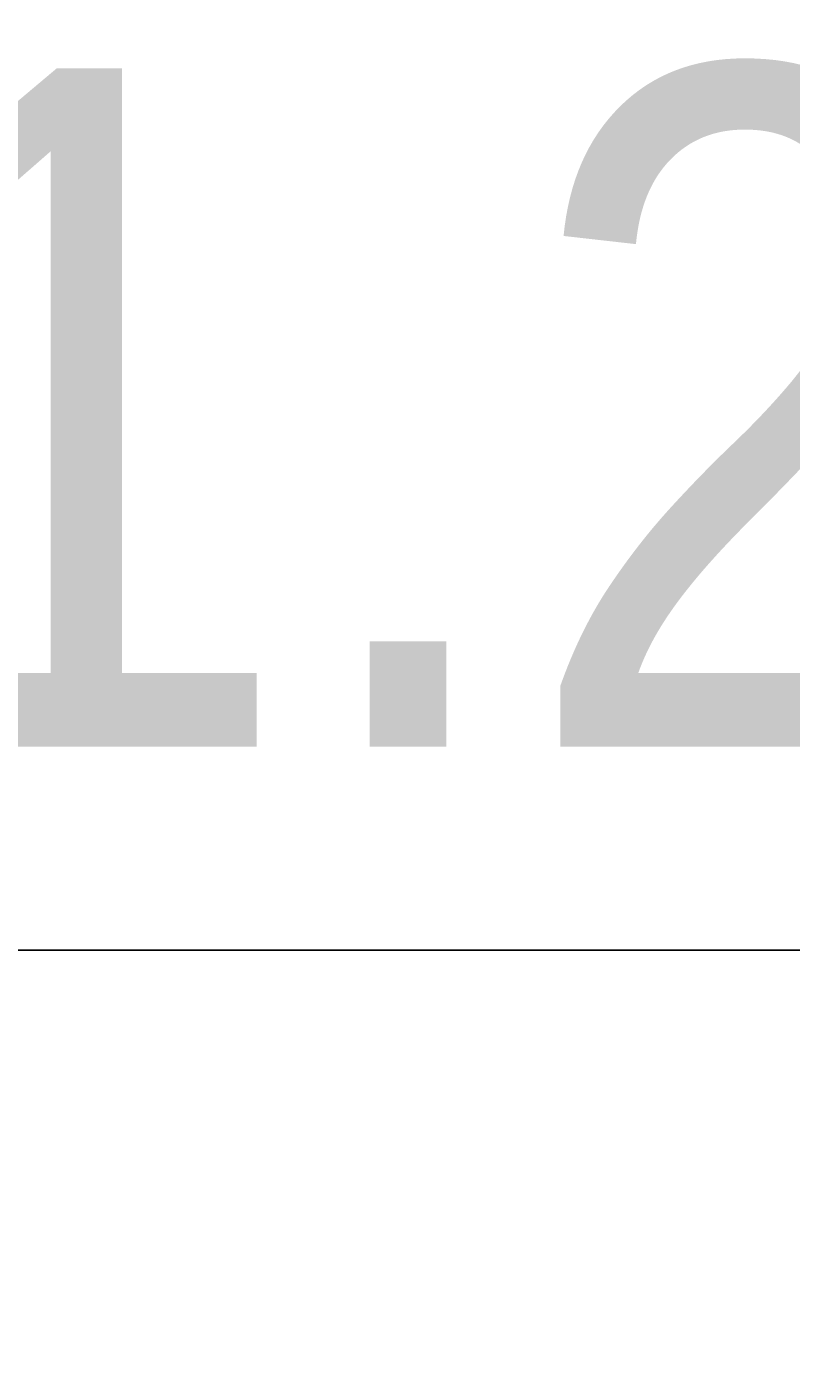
# Model space of a CAD drawing. Header units: millimetres. Extents: x -111 to 116289, y -9307 to 73893.
# Tile 93 of 128: x 65678 to 65960, y 35778 to 36274. Entities that reach past the tile are written whole.
import ezdxf
from ezdxf.enums import TextEntityAlignment as Align

# ---------------------------------------------------------------- set-up
doc = ezdxf.new("R2018")
doc.units = ezdxf.units.MM
doc.set_wipeout_variables(frame=1)
for name, color, linetype, lineweight in [('КИП_выноска', 6, 'Continuous', 25), ('Стены разрез', 7, 'Continuous', 40), ('Стены штриховка', 7, 'Continuous', 40)]:
    doc.layers.add(name, color=color, linetype=linetype, lineweight=lineweight)
doc.styles.add('Arial', font='arial.ttf', dxfattribs={"width": 0.85, "height": 350})
doc.styles.add('GOST 2.304', font='simplex.shx', dxfattribs={"width": 0.65, "oblique": 15})
doc.styles.get("Standard").update_dxf_attribs({"font": 'arial.ttf'})
pattern_1 = [(0, (0, 0), (406.4, 101.6), [33.528, -271.272, 33.528, -271.272, -1625.6]), (0, (0, 0), (406.4, 101.6), [-609.6, 33.528, -576.072, 33.528, -271.272, -711.2]), (0, (0, 0), (406.4, 101.6), [-1524, 33.528, -169.672, 33.528, -474.472]), (120, (152.4, 50.8), (-291.188181, 301.1527241), [33.528, -271.272, 33.528, -271.272, -1625.6]), (120, (152.4, 50.8), (-291.188181, 301.1527241), [-609.6, 33.528, -576.072, 33.528, -271.272, -711.2]), (120, (152.4, 50.8), (-291.188181, 301.1527241), [-1524, 33.528, -169.672, 33.528, -474.472]), (240, (203.2, 254), (-115.211819, -402.7527241), [33.528, -271.272, 33.528, -271.272, -1625.6]), (240, (203.2, 254), (-115.211819, -402.7527241), [-609.6, 33.528, -576.072, 33.528, -271.272, -711.2]), (240, (203.2, 254), (-115.211819, -402.7527241), [-1524, 33.528, -169.672, 33.528, -474.472])]

# ---------------------------------------------------------------- blocks, each defined once
blk = doc.blocks.new('135_SLK_GD_AR_rvt-1-Оборудование_B2_-11_400__На лист секция 5_-11_400')
at = {"layer": 'Стены разрез', "lineweight": 9, "true_color": 0xaaaaaa}
h = blk.add_hatch(dxfattribs=at)
h.set_pattern_fill('FP_4', color=253, style=0, pattern_type=2)
h.set_pattern_definition(pattern_1)
h.paths.add_polyline_path([(-13010129.66, -9295400.31), (-13010129.66, -9295380.31), (-13012159.66, -9295380.31), (-13012159.66, -9295400.31), (-13010134.66, -9295400.31)])
h.paths.add_polyline_path([(-13013459.66, -9295400.31), (-13013359.66, -9295400.31), (-13013359.66, -9295380.31), (-13015359.66, -9295380.31), (-13015359.66, -9295400.31), (-13013509.66, -9295400.31)])
h = blk.add_hatch(dxfattribs=at)
h.set_pattern_fill('FP_1', color=253, style=0, pattern_type=2)
h.set_pattern_definition([(50, (0, 0), (218.6211678, -19.1267987), [22.86, -251.46]), (355, (0, 0), (-42.2918743, 229.2684153), [18.288, -201.168]), (100.451, (18.22, -1.6), (176.3310746, 210.139632), [19.428, -213.708]), (46.184, (0, 60.96), (325.29495, -50.4516404), [34.29, -377.19]), (96.636, (27.1, 56.76), (284.8830085, 296.912656), [29.142, -320.562]), (351.184, (0, 60.96), (284.8858166, 296.910704), [27.432, -301.752]), (21, (30.48, 45.72), (181.9375257, -122.7183205), [22.86, -251.46]), (326, (30.48, 45.72), (74.1622266, 221.0261817), [18.288, -201.168]), (71.451, (45.64, 35.5), (256.100348, 98.305262), [19.428, -213.708]), (37.5, (0, 0), (3.70638957, 101.46589536), [3.353, -195.377, 3.353, -200.863, -201.93]), (37.5, (0, 0), (3.70638957, 101.46589536), [-402.946, 3.353, -198.577]), (7.5, (0, 0), (80.18357624, 120.2165259), [3.353, -113.081, 3.353, -190.805, -76.962]), (7.5, (0, 0), (80.18357624, 120.2165259), [-310.591, 3.353, -73.609]), (327.5, (-67.97, 0), (162.70864647, -6.87497134), [3.353, -72.847, 3.353, -234.391, -315.468]), (327.5, (-67.97, 0), (162.70864647, -6.87497134), [-313.944, 3.353, -312.115]), (317.5, (-98.45, 0), (177.7546761, 30.511831), [3.353, -95.707, 3.353, -154.534, -224.028]), (317.5, (-98.45, 0), (177.7546761, 30.511831), [-256.946, 3.353, -220.675])])
h.paths.add_polyline_path([(-13009914.5, -9295600.31), (-13009909.66, -9295600.31), (-13009909.66, -9295400.31), (-13012159.66, -9295400.31), (-13012159.66, -9295600.31), (-13011487.76, -9295600.31)])
h.paths.add_polyline_path([(-13013359.66, -9295600.31), (-13013359.66, -9295400.31), (-13015359.66, -9295400.31), (-13015359.66, -9295600.31), (-13014634.27, -9295600.31)])
h = blk.add_hatch(dxfattribs=at)
h.set_pattern_fill('FP_2', color=253, style=0, pattern_type=2)
h.set_pattern_definition([(45, (0, 0), (-101.0278814, 101.0278814), []), (45, (67.35, 0), (-101.0278814, 101.0278814), [])])
h.paths.add_polyline_path([(-13009914.5, -9295600.31), (-13009909.66, -9295600.31), (-13009909.66, -9295400.31), (-13012159.66, -9295400.31), (-13012159.66, -9295600.31), (-13011487.76, -9295600.31)])
h.paths.add_polyline_path([(-13013359.66, -9295600.31), (-13013359.66, -9295400.31), (-13015359.66, -9295400.31), (-13015359.66, -9295600.31), (-13014634.27, -9295600.31)])
h = blk.add_hatch(dxfattribs=at)
h.set_pattern_fill('FP_4', color=253, style=0, pattern_type=2)
h.set_pattern_definition(pattern_1)
h.paths.add_polyline_path([(-13009909.66, -9295620.31), (-13009909.66, -9295600.31), (-13012159.66, -9295600.31), (-13012159.66, -9295620.31), (-13009914.5, -9295620.31)])
h.paths.add_polyline_path([(-13013359.66, -9295620.31), (-13013359.66, -9295600.31), (-13015359.66, -9295600.31), (-13015359.66, -9295620.31), (-13014634.27, -9295620.31)])
at = {"layer": 'Стены разрез', "color": 253, "true_color": 0xaaaaaa}
for p, q in [((-13013359.66, -9295375.31), (-13015357.66, -9295375.31)), ((-13015359.66, -9295625.31), (-13013359.66, -9295625.31))]:
    blk.add_line(p, q, dxfattribs=at)
at = {"layer": 'Стены штриховка', "color": 253, "true_color": 0xaaaaaa}
for p, q in [((-13013359.66, -9295380.31), (-13015359.66, -9295380.31)), ((-13013509.66, -9295400.31), (-13015359.66, -9295400.31)), ((-13015359.66, -9295400.31), (-13013509.66, -9295400.31)), ((-13015359.66, -9295600.31), (-13013359.66, -9295600.31)), ((-13013359.66, -9295600.31), (-13015359.66, -9295600.31)), ((-13015359.66, -9295620.31), (-13013359.66, -9295620.31))]:
    blk.add_line(p, q, dxfattribs=at)
blk = doc.blocks.new('A$Cffbd38bb')
at = {"lineweight": 5}
blk.add_blockref('135_SLK_GD_AR_rvt-1-Оборудование_B2_-11_400__На лист секция 5_-11_400', (13077777.11, 9330329.76), dxfattribs=at)
blk = doc.blocks.new('*U190')
at = {"color": 0, "linetype": 'Continuous', "lineweight": 30, "ltscale": 75, "width": 0.85, "flags": 104}
blk.add_attdef('ПРИМЕЧАНИЕ_1', text='', height=2.5, dxfattribs=at).set_placement((8, 3.6106), align=Align.BOTTOM_CENTER)
at = {"color": 0, "lineweight": 30, "style": 'GOST 2.304', "width": 0.85}
for tag, p in [('ИМЯ_КАБЕЛЯ_2', (8, -7.5)), ('ИМЯ_КАБЕЛЯ_3', (8, -12.5)), ('ИМЯ_КАБЕЛЯ_4', (8, -17.5)), ('ИМЯ_КАБЕЛЯ_5', (8, -22.5)), ('ИМЯ_КАБЕЛЯ_6', (8, -27.5)), ('ИМЯ_КАБЕЛЯ_7', (8, -32.5)), ('ИМЯ_КАБЕЛЯ_8', (8, -37.5)), ('ИМЯ_КАБЕЛЯ_9', (8, -42.5))]:
    blk.add_attdef(tag, text='', height=2.5, dxfattribs=at).set_placement(p, align=Align.BOTTOM_CENTER)
at = {"color": 0, "lineweight": 30, "width": 0.85, "flags": 104}
blk.add_attdef('ПРИМЕЧАНИЕ_2', text='', height=2.5, dxfattribs=at).set_placement((8, -7.5301), align=Align.BOTTOM_CENTER)
at = {"linetype": 'Continuous'}
blk.add_wipeout([(0, 2.5), (16, 2.5), (16, -2.5), (0, -2.5)], dxfattribs=at)
at = {"color": 0, "linetype": 'Continuous'}
blk.add_lwpolyline([(0, -2.5), (16, -2.5), (16, 2.5), (0, 2.5)], close=True, dxfattribs=at)
at = {"color": 0, "lineweight": 30, "style": 'GOST 2.304', "width": 0.85}
blk.add_attdef('ИМЯ_КАБЕЛЯ_1', text='', height=2.5, dxfattribs=at).set_placement((8, -2.5), align=Align.BOTTOM_CENTER)

msp = doc.modelspace()

# ---------------------------------------------------------------- block references
msp.add_blockref('A$Cffbd38bb', (1805.72, 1084.05))

# ---------------------------------------------------------------- next in the draw order: block references
at = {"layer": 'КИП_выноска'}
ref = msp.add_blockref('*U190', (65058.35, 35684.81), dxfattribs=dict(at, xscale=100, yscale=100, zscale=100))
lines = msp.add_mtext('\\W0.8500;', dxfattribs={"layer": '0', "color": 0, "linetype": 'Continuous', "lineweight": 30, "ltscale": 75, "insert": (65858.35, 36045.86), "char_height": 2.5, "attachment_point": 1})
ref.add_attrib('ПРИМЕЧАНИЕ_1', '', (65858.35, 36045.86), dxfattribs={"flags": 104}).embed_mtext(lines)

# ---------------------------------------------------------------- next in the draw order: block references
ref = msp.add_blockref('*U190', (65058.35, 36682.76), dxfattribs=dict(at, xscale=100, yscale=100, zscale=100))
lines = msp.add_mtext('\\W0.8500;', dxfattribs={"layer": '0', "color": 0, "lineweight": 30, "insert": (65858.35, 35929.76), "char_height": 2.5, "attachment_point": 1})
ref.add_attrib('ПРИМЕЧАНИЕ_2', '', (65858.35, 35929.76), dxfattribs={"flags": 104}).embed_mtext(lines)

# ---------------------------------------------------------------- next in the draw order: block references
ref = msp.add_blockref('*U190', (65058.35, 36183.79), dxfattribs=dict(at, xscale=100, yscale=100, zscale=100))
ref.add_attrib('ИМЯ_КАБЕЛЯ_1', 'ДН1.20.2 ', dxfattribs={"layer": '0', "color": 0, "lineweight": 30, "height": 250, "style": 'Arial', "width": 0.85}).set_placement((65858.35, 35933.79), align=Align.BOTTOM_CENTER)

doc.saveas('drawing.dxf')
